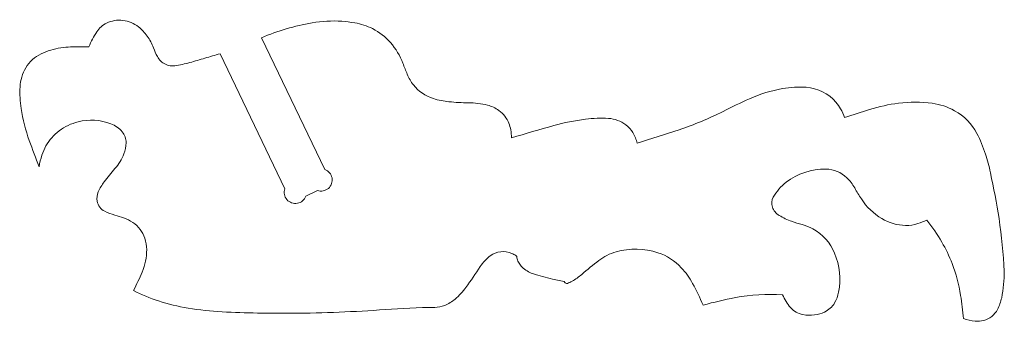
# Model space of a CAD drawing. Header units: centimetres. Extents: x -10 to 15.9, y -10.7 to 11.5.
# Tile 17 of 47: x 0.311 to 2.885, y -5.258 to -4.47. Entities that reach past the tile are written whole.
import ezdxf

# ---------------------------------------------------------------- set-up
doc = ezdxf.new("R2010")
doc.units = ezdxf.units.CM
doc.header["$MEASUREMENT"] = 0
doc.layers.add('Layer 1', color=7, linetype='Continuous')

msp = doc.modelspace()

# ---------------------------------------------------------------- linework, layer by layer
at = {"layer": 'Layer 1', "color": 18, "lineweight": 9}
msp.add_open_spline([(0.83458, -4.55912), (0.83458, -4.55912), (1.00406, -4.91155), (1.00406, -4.91155), (1.00406, -4.91155), (1.00064, -4.92132), (1.00269, -4.93217), (1.00943, -4.94001), (1.00943, -4.94001), (1.01618, -4.94786), (1.0266, -4.95151), (1.03676, -4.94959), (1.03676, -4.94959), (1.04693, -4.94767), (1.0553, -4.94048), (1.05872, -4.93071), (1.05872, -4.93071), (1.05872, -4.93071), (1.0893, -4.91601), (1.0893, -4.91601), (1.0893, -4.91601), (1.09906, -4.91943), (1.10991, -4.91738), (1.11775, -4.91064), (1.11775, -4.91064), (1.1256, -4.90389), (1.12925, -4.89347), (1.12733, -4.88331), (1.12733, -4.88331), (1.12541, -4.87314), (1.11822, -4.86477), (1.10845, -4.86135), (1.10845, -4.86135), (1.10845, -4.86135), (0.94297, -4.5173), (0.94297, -4.5173), (0.94297, -4.5173), (0.98534, -4.49919), (1.02967, -4.48605), (1.07507, -4.47816), (1.07507, -4.47816), (1.10072, -4.4737), (1.12683, -4.47239), (1.1528, -4.47426), (1.1528, -4.47426), (1.16419, -4.47507), (1.17554, -4.47642), (1.1868, -4.47829), (1.1868, -4.47829), (1.20292, -4.48097), (1.21855, -4.4861), (1.23312, -4.49348), (1.23312, -4.49348), (1.25099, -4.50254), (1.26699, -4.51492), (1.28023, -4.52995), (1.28023, -4.52995), (1.2942, -4.5458), (1.30521, -4.56404), (1.31271, -4.58378), (1.31271, -4.58378), (1.3164, -4.59348), (1.32021, -4.60312), (1.32414, -4.61272), (1.32414, -4.61272), (1.32822, -4.62264), (1.33366, -4.63195), (1.34031, -4.64036), (1.34031, -4.64036), (1.35364, -4.65722), (1.37172, -4.66969), (1.39222, -4.67615), (1.39222, -4.67615), (1.40553, -4.68035), (1.41925, -4.68312), (1.43314, -4.68441), (1.43314, -4.68441), (1.44993, -4.68598), (1.46677, -4.68687), (1.48362, -4.68708), (1.48362, -4.68708), (1.50052, -4.68729), (1.51735, -4.68939), (1.53378, -4.69333), (1.53378, -4.69333), (1.54452, -4.69591), (1.55466, -4.70059), (1.56359, -4.70709), (1.56359, -4.70709), (1.57526, -4.71558), (1.5843, -4.72722), (1.58965, -4.74062), (1.58965, -4.74062), (1.59182, -4.74606), (1.59344, -4.7517), (1.59449, -4.75746), (1.59449, -4.75746), (1.59579, -4.76451), (1.5965, -4.77166), (1.59664, -4.77883), (1.59664, -4.77883), (1.63328, -4.76736), (1.67013, -4.75659), (1.70718, -4.74652), (1.70718, -4.74652), (1.73445, -4.73911), (1.76219, -4.73356), (1.79021, -4.72991), (1.79021, -4.72991), (1.81008, -4.72732), (1.83015, -4.72665), (1.85014, -4.72792), (1.85014, -4.72792), (1.86657, -4.72897), (1.88234, -4.73478), (1.89552, -4.74464), (1.89552, -4.74464), (1.90283, -4.75012), (1.90903, -4.75693), (1.91381, -4.76471), (1.91381, -4.76471), (1.91912, -4.77335), (1.92292, -4.78283), (1.92505, -4.79275), (1.92505, -4.79275), (1.96168, -4.78132), (1.9982, -4.76956), (2.03462, -4.75748), (2.03462, -4.75748), (2.07404, -4.74441), (2.11245, -4.72847), (2.14955, -4.7098), (2.14955, -4.7098), (2.17253, -4.69823), (2.19574, -4.68715), (2.21918, -4.67655), (2.21918, -4.67655), (2.24666, -4.66413), (2.27559, -4.65518), (2.30528, -4.64991), (2.30528, -4.64991), (2.32566, -4.6463), (2.3464, -4.64516), (2.36705, -4.64653), (2.36705, -4.64653), (2.3972, -4.64853), (2.42527, -4.66266), (2.44486, -4.68567), (2.44486, -4.68567), (2.44941, -4.69102), (2.45345, -4.69679), (2.45691, -4.7029), (2.45691, -4.7029), (2.46106, -4.71022), (2.46463, -4.71786), (2.46758, -4.72575), (2.46758, -4.72575), (2.48928, -4.71841), (2.51107, -4.71135), (2.53294, -4.70456), (2.53294, -4.70456), (2.55769, -4.69689), (2.58307, -4.69139), (2.60877, -4.68813), (2.60877, -4.68813), (2.63794, -4.68444), (2.66746, -4.68454), (2.6966, -4.68843), (2.6966, -4.68843), (2.71709, -4.69117), (2.7369, -4.69769), (2.75501, -4.70766), (2.75501, -4.70766), (2.77977, -4.72131), (2.80001, -4.74192), (2.81319, -4.76694), (2.81319, -4.76694), (2.82229, -4.7842), (2.82982, -4.80224), (2.83569, -4.82084), (2.83569, -4.82084), (2.84076, -4.83689), (2.8451, -4.85316), (2.84869, -4.8696), (2.84869, -4.8696), (2.85737, -4.90934), (2.86486, -4.94933), (2.87117, -4.98951), (2.87117, -4.98951), (2.87831, -5.03509), (2.88267, -5.08108), (2.88422, -5.12719), (2.88422, -5.12719), (2.88499, -5.15031), (2.88294, -5.17344), (2.87809, -5.19606), (2.87809, -5.19606), (2.87581, -5.2067), (2.87214, -5.217), (2.86717, -5.22668), (2.86717, -5.22668), (2.85984, -5.24098), (2.84667, -5.25141), (2.83108, -5.25529), (2.83108, -5.25529), (2.82374, -5.25712), (2.81615, -5.25772), (2.80862, -5.25707), (2.80862, -5.25707), (2.79825, -5.25618), (2.78802, -5.25405), (2.77815, -5.25074), (2.77815, -5.25074), (2.77628, -5.2304), (2.77377, -5.21013), (2.77063, -5.18994), (2.77063, -5.18994), (2.7662, -5.16153), (2.75878, -5.13368), (2.74849, -5.10683), (2.74849, -5.10683), (2.74107, -5.08749), (2.7321, -5.06877), (2.72167, -5.05086), (2.72167, -5.05086), (2.71002, -5.03084), (2.69693, -5.01169), (2.68253, -4.99354), (2.68253, -4.99354), (2.67487, -4.99684), (2.66707, -4.99983), (2.65916, -5.00248), (2.65916, -5.00248), (2.64876, -5.00597), (2.63783, -5.00764), (2.62686, -5.00741), (2.62686, -5.00741), (2.60499, -5.00695), (2.5836, -5.0008), (2.56484, -4.98955), (2.56484, -4.98955), (2.54335, -4.97668), (2.52504, -4.95911), (2.5113, -4.93817), (2.5113, -4.93817), (2.50515, -4.9288), (2.4993, -4.91924), (2.49377, -4.90949), (2.49377, -4.90949), (2.48822, -4.8997), (2.48131, -4.89074), (2.47326, -4.88288), (2.47326, -4.88288), (2.45863, -4.86859), (2.43908, -4.86048), (2.41863, -4.86024), (2.41863, -4.86024), (2.38109, -4.85979), (2.34451, -4.87194), (2.31472, -4.89477), (2.31472, -4.89477), (2.30091, -4.90534), (2.28944, -4.91864), (2.281, -4.93385), (2.281, -4.93385), (2.27664, -4.94169), (2.27584, -4.95101), (2.2788, -4.95947), (2.2788, -4.95947), (2.28197, -4.96858), (2.28821, -4.97629), (2.29645, -4.9813), (2.29645, -4.9813), (2.30671, -4.98754), (2.31761, -4.99264), (2.32896, -4.99652), (2.32896, -4.99652), (2.3382, -4.99968), (2.34753, -5.00258), (2.35692, -5.00524), (2.35692, -5.00524), (2.36635, -5.0079), (2.37545, -5.01159), (2.38407, -5.01625), (2.38407, -5.01625), (2.40992, -5.03022), (2.43014, -5.05272), (2.44129, -5.07991), (2.44129, -5.07991), (2.45449, -5.11213), (2.45817, -5.14747), (2.45188, -5.18171), (2.45188, -5.18171), (2.45006, -5.19162), (2.44648, -5.20113), (2.44131, -5.20978), (2.44131, -5.20978), (2.43514, -5.22009), (2.42607, -5.22836), (2.41524, -5.23356), (2.41524, -5.23356), (2.4069, -5.23757), (2.39795, -5.24016), (2.38876, -5.24125), (2.38876, -5.24125), (2.37861, -5.24245), (2.36834, -5.24212), (2.35828, -5.24029), (2.35828, -5.24029), (2.34569, -5.23799), (2.33427, -5.23143), (2.32592, -5.22173), (2.32592, -5.22173), (2.31741, -5.21182), (2.31044, -5.20067), (2.30527, -5.18867), (2.30527, -5.18867), (2.26401, -5.18573), (2.22255, -5.18816), (2.18191, -5.19589), (2.18191, -5.19589), (2.15348, -5.2013), (2.12527, -5.20784), (2.09736, -5.21548), (2.09736, -5.21548), (2.08908, -5.19626), (2.07998, -5.1774), (2.07007, -5.15896), (2.07007, -5.15896), (2.06203, -5.144), (2.05209, -5.13013), (2.04051, -5.1177), (2.04051, -5.1177), (2.02369, -5.09966), (2.00258, -5.08619), (1.97914, -5.07854), (1.97914, -5.07854), (1.94378, -5.06701), (1.90582, -5.06621), (1.87002, -5.07625), (1.87002, -5.07625), (1.86169, -5.07858), (1.8536, -5.0817), (1.84586, -5.08557), (1.84586, -5.08557), (1.83847, -5.08926), (1.83146, -5.09368), (1.82495, -5.09877), (1.82495, -5.09877), (1.80979, -5.11059), (1.7949, -5.12275), (1.78027, -5.13522), (1.78027, -5.13522), (1.77238, -5.14196), (1.76391, -5.14798), (1.75496, -5.15322), (1.75496, -5.15322), (1.75104, -5.15551), (1.74689, -5.15736), (1.74256, -5.15873), (1.74256, -5.15873), (1.73971, -5.15964), (1.7366, -5.15837), (1.73519, -5.15573), (1.73519, -5.15573), (1.73506, -5.15548), (1.73498, -5.1552), (1.73496, -5.15491), (1.73496, -5.15491), (1.73494, -5.15462), (1.7348, -5.15435), (1.73457, -5.15415), (1.73457, -5.15415), (1.73457, -5.15415), (1.70409, -5.14747), (1.70409, -5.14747), (1.70409, -5.14747), (1.6866, -5.14344), (1.6693, -5.13865), (1.65223, -5.13312), (1.65223, -5.13312), (1.64174, -5.12973), (1.63219, -5.12394), (1.62434, -5.11622), (1.62434, -5.11622), (1.62124, -5.11317), (1.61854, -5.10975), (1.6163, -5.10604), (1.6163, -5.10604), (1.61415, -5.10246), (1.61247, -5.09863), (1.61131, -5.09462), (1.61131, -5.09462), (1.61087, -5.09311), (1.61063, -5.09155), (1.61059, -5.08998), (1.61059, -5.08998), (1.61057, -5.08912), (1.61029, -5.08828), (1.60979, -5.08758), (1.60979, -5.08758), (1.60935, -5.08696), (1.60878, -5.08644), (1.60812, -5.08606), (1.60812, -5.08606), (1.60454, -5.08399), (1.60085, -5.08212), (1.59707, -5.08045), (1.59707, -5.08045), (1.57865, -5.07236), (1.55732, -5.07477), (1.54118, -5.08679), (1.54118, -5.08679), (1.53078, -5.09453), (1.52185, -5.10405), (1.51478, -5.11492), (1.51478, -5.11492), (1.50282, -5.13333), (1.49039, -5.15143), (1.47752, -5.16922), (1.47752, -5.16922), (1.46937, -5.18048), (1.45986, -5.1907), (1.44921, -5.19965), (1.44921, -5.19965), (1.44106, -5.2065), (1.43188, -5.21204), (1.42202, -5.21606), (1.42202, -5.21606), (1.41374, -5.21944), (1.40491, -5.22124), (1.39597, -5.22137), (1.39597, -5.22137), (1.35269, -5.22201), (1.30944, -5.22391), (1.26627, -5.22707), (1.26627, -5.22707), (1.1861, -5.23294), (1.10575, -5.23617), (1.02536, -5.23676), (1.02536, -5.23676), (0.96363, -5.23721), (0.90189, -5.23594), (0.84023, -5.23294), (0.84023, -5.23294), (0.81035, -5.23149), (0.78057, -5.22831), (0.75106, -5.22342), (0.75106, -5.22342), (0.72472, -5.21906), (0.69874, -5.21276), (0.67334, -5.20456), (0.67334, -5.20456), (0.65098, -5.19735), (0.62927, -5.18826), (0.60844, -5.1774), (0.60844, -5.1774), (0.61643, -5.16152), (0.62395, -5.1454), (0.63099, -5.12908), (0.63099, -5.12908), (0.63897, -5.11058), (0.64302, -5.09064), (0.64288, -5.0705), (0.64288, -5.0705), (0.64282, -5.06049), (0.64116, -5.05055), (0.63798, -5.04105), (0.63798, -5.04105), (0.63231, -5.02414), (0.62127, -5.00954), (0.60654, -4.99948), (0.60654, -4.99948), (0.59915, -4.99443), (0.5911, -4.99044), (0.58261, -4.98762), (0.58261, -4.98762), (0.57497, -4.98509), (0.56728, -4.98269), (0.55956, -4.98045), (0.55956, -4.98045), (0.55049, -4.97781), (0.54164, -4.97443), (0.53312, -4.97035), (0.53312, -4.97035), (0.52258, -4.96529), (0.51514, -4.95543), (0.51316, -4.94391), (0.51316, -4.94391), (0.51175, -4.93568), (0.51286, -4.92721), (0.51633, -4.91963), (0.51633, -4.91963), (0.52051, -4.91053), (0.5256, -4.90188), (0.53153, -4.89382), (0.53153, -4.89382), (0.54043, -4.88173), (0.5499, -4.87008), (0.55991, -4.85889), (0.55991, -4.85889), (0.57, -4.84763), (0.57796, -4.83463), (0.58342, -4.82053), (0.58342, -4.82053), (0.58701, -4.81126), (0.58891, -4.80143), (0.58903, -4.79149), (0.58903, -4.79149), (0.58916, -4.78103), (0.58552, -4.77087), (0.57877, -4.76288), (0.57877, -4.76288), (0.57079, -4.75343), (0.56054, -4.74616), (0.54898, -4.74175), (0.54898, -4.74175), (0.52168, -4.73135), (0.49186, -4.72958), (0.46352, -4.7367), (0.46352, -4.7367), (0.44563, -4.7412), (0.42882, -4.74921), (0.41406, -4.76028), (0.41406, -4.76028), (0.39991, -4.77089), (0.38813, -4.78434), (0.37947, -4.79976), (0.37947, -4.79976), (0.37514, -4.80746), (0.37157, -4.81556), (0.36882, -4.82396), (0.36882, -4.82396), (0.36557, -4.83383), (0.36315, -4.84395), (0.36158, -4.85423), (0.36158, -4.85423), (0.35266, -4.83159), (0.34412, -4.80881), (0.33596, -4.78589), (0.33596, -4.78589), (0.32625, -4.75863), (0.31912, -4.73051), (0.31466, -4.70192), (0.31466, -4.70192), (0.31176, -4.68333), (0.31078, -4.6645), (0.31171, -4.64571), (0.31171, -4.64571), (0.31259, -4.62807), (0.31774, -4.6109), (0.3267, -4.59568), (0.3267, -4.59568), (0.33608, -4.57975), (0.35007, -4.56703), (0.36682, -4.5592), (0.36682, -4.5592), (0.38318, -4.55155), (0.40058, -4.54632), (0.41844, -4.54368), (0.41844, -4.54368), (0.42692, -4.54242), (0.43545, -4.54162), (0.44401, -4.54128), (0.44401, -4.54128), (0.4599, -4.54064), (0.47581, -4.54046), (0.49172, -4.54073), (0.49172, -4.54073), (0.49754, -4.52712), (0.50448, -4.51401), (0.51245, -4.50154), (0.51245, -4.50154), (0.51861, -4.4919), (0.52733, -4.48415), (0.53763, -4.47915), (0.53763, -4.47915), (0.55103, -4.47265), (0.56603, -4.4701), (0.58083, -4.47181), (0.58083, -4.47181), (0.59568, -4.47352), (0.60973, -4.47941), (0.62136, -4.4888), (0.62136, -4.4888), (0.63, -4.49578), (0.63767, -4.5039), (0.64415, -4.51292), (0.64415, -4.51292), (0.65091, -4.52234), (0.65643, -4.53259), (0.66058, -4.54342), (0.66058, -4.54342), (0.66355, -4.55119), (0.66695, -4.55879), (0.67076, -4.56619), (0.67076, -4.56619), (0.67533, -4.57508), (0.68266, -4.58223), (0.69166, -4.58657), (0.69166, -4.58657), (0.69939, -4.5903), (0.70807, -4.59162), (0.71656, -4.59035), (0.71656, -4.59035), (0.7297, -4.58839), (0.74271, -4.58562), (0.75552, -4.58207), (0.75552, -4.58207), (0.76874, -4.5784), (0.78192, -4.57458), (0.79505, -4.57062), (0.79505, -4.57062), (0.80819, -4.56665), (0.82136, -4.56282), (0.83458, -4.55912)], degree=3, knots=[0, 0, 0, 0, 0.0064516, 0.0064516, 0.0064516, 0.0064516, 0.0129032, 0.0129032, 0.0129032, 0.0129032, 0.0193548, 0.0193548, 0.0193548, 0.0193548, 0.0258065, 0.0258065, 0.0258065, 0.0258065, 0.0322581, 0.0322581, 0.0322581, 0.0322581, 0.0387097, 0.0387097, 0.0387097, 0.0387097, 0.0451613, 0.0451613, 0.0451613, 0.0451613, 0.0516129, 0.0516129, 0.0516129, 0.0516129, 0.0580645, 0.0580645, 0.0580645, 0.0580645, 0.0645161, 0.0645161, 0.0645161, 0.0645161, 0.0709677, 0.0709677, 0.0709677, 0.0709677, 0.0774194, 0.0774194, 0.0774194, 0.0774194, 0.083871, 0.083871, 0.083871, 0.083871, 0.0903226, 0.0903226, 0.0903226, 0.0903226, 0.0967742, 0.0967742, 0.0967742, 0.0967742, 0.1032258, 0.1032258, 0.1032258, 0.1032258, 0.1096774, 0.1096774, 0.1096774, 0.1096774, 0.116129, 0.116129, 0.116129, 0.116129, 0.1225806, 0.1225806, 0.1225806, 0.1225806, 0.1290323, 0.1290323, 0.1290323, 0.1290323, 0.1354839, 0.1354839, 0.1354839, 0.1354839, 0.1419355, 0.1419355, 0.1419355, 0.1419355, 0.1483871, 0.1483871, 0.1483871, 0.1483871, 0.1548387, 0.1548387, 0.1548387, 0.1548387, 0.1612903, 0.1612903, 0.1612903, 0.1612903, 0.1677419, 0.1677419, 0.1677419, 0.1677419, 0.1741935, 0.1741935, 0.1741935, 0.1741935, 0.1806452, 0.1806452, 0.1806452, 0.1806452, 0.1870968, 0.1870968, 0.1870968, 0.1870968, 0.1935484, 0.1935484, 0.1935484, 0.1935484, 0.2, 0.2, 0.2, 0.2, 0.2064516, 0.2064516, 0.2064516, 0.2064516, 0.2129032, 0.2129032, 0.2129032, 0.2129032, 0.2193548, 0.2193548, 0.2193548, 0.2193548, 0.2258065, 0.2258065, 0.2258065, 0.2258065, 0.2322581, 0.2322581, 0.2322581, 0.2322581, 0.2387097, 0.2387097, 0.2387097, 0.2387097, 0.2451613, 0.2451613, 0.2451613, 0.2451613, 0.2516129, 0.2516129, 0.2516129, 0.2516129, 0.2580645, 0.2580645, 0.2580645, 0.2580645, 0.2645161, 0.2645161, 0.2645161, 0.2645161, 0.2709677, 0.2709677, 0.2709677, 0.2709677, 0.2774194, 0.2774194, 0.2774194, 0.2774194, 0.283871, 0.283871, 0.283871, 0.283871, 0.2903226, 0.2903226, 0.2903226, 0.2903226, 0.2967742, 0.2967742, 0.2967742, 0.2967742, 0.3032258, 0.3032258, 0.3032258, 0.3032258, 0.3096774, 0.3096774, 0.3096774, 0.3096774, 0.316129, 0.316129, 0.316129, 0.316129, 0.3225806, 0.3225806, 0.3225806, 0.3225806, 0.3290323, 0.3290323, 0.3290323, 0.3290323, 0.3354839, 0.3354839, 0.3354839, 0.3354839, 0.3419355, 0.3419355, 0.3419355, 0.3419355, 0.3483871, 0.3483871, 0.3483871, 0.3483871, 0.3548387, 0.3548387, 0.3548387, 0.3548387, 0.3612903, 0.3612903, 0.3612903, 0.3612903, 0.3677419, 0.3677419, 0.3677419, 0.3677419, 0.3741935, 0.3741935, 0.3741935, 0.3741935, 0.3806452, 0.3806452, 0.3806452, 0.3806452, 0.3870968, 0.3870968, 0.3870968, 0.3870968, 0.3935484, 0.3935484, 0.3935484, 0.3935484, 0.4, 0.4, 0.4, 0.4, 0.4064516, 0.4064516, 0.4064516, 0.4064516, 0.4129032, 0.4129032, 0.4129032, 0.4129032, 0.4193548, 0.4193548, 0.4193548, 0.4193548, 0.4258065, 0.4258065, 0.4258065, 0.4258065, 0.4322581, 0.4322581, 0.4322581, 0.4322581, 0.4387097, 0.4387097, 0.4387097, 0.4387097, 0.4451613, 0.4451613, 0.4451613, 0.4451613, 0.4516129, 0.4516129, 0.4516129, 0.4516129, 0.4580645, 0.4580645, 0.4580645, 0.4580645, 0.4645161, 0.4645161, 0.4645161, 0.4645161, 0.4709677, 0.4709677, 0.4709677, 0.4709677, 0.4774194, 0.4774194, 0.4774194, 0.4774194, 0.483871, 0.483871, 0.483871, 0.483871, 0.4903226, 0.4903226, 0.4903226, 0.4903226, 0.4967742, 0.4967742, 0.4967742, 0.4967742, 0.5032258, 0.5032258, 0.5032258, 0.5032258, 0.5096774, 0.5096774, 0.5096774, 0.5096774, 0.516129, 0.516129, 0.516129, 0.516129, 0.5225806, 0.5225806, 0.5225806, 0.5225806, 0.5290323, 0.5290323, 0.5290323, 0.5290323, 0.5354839, 0.5354839, 0.5354839, 0.5354839, 0.5419355, 0.5419355, 0.5419355, 0.5419355, 0.5483871, 0.5483871, 0.5483871, 0.5483871, 0.5548387, 0.5548387, 0.5548387, 0.5548387, 0.5612903, 0.5612903, 0.5612903, 0.5612903, 0.5677419, 0.5677419, 0.5677419, 0.5677419, 0.5741935, 0.5741935, 0.5741935, 0.5741935, 0.5806452, 0.5806452, 0.5806452, 0.5806452, 0.5870968, 0.5870968, 0.5870968, 0.5870968, 0.5935484, 0.5935484, 0.5935484, 0.5935484, 0.6, 0.6, 0.6, 0.6, 0.6064516, 0.6064516, 0.6064516, 0.6064516, 0.6129032, 0.6129032, 0.6129032, 0.6129032, 0.6193548, 0.6193548, 0.6193548, 0.6193548, 0.6258065, 0.6258065, 0.6258065, 0.6258065, 0.6322581, 0.6322581, 0.6322581, 0.6322581, 0.6387097, 0.6387097, 0.6387097, 0.6387097, 0.6451613, 0.6451613, 0.6451613, 0.6451613, 0.6516129, 0.6516129, 0.6516129, 0.6516129, 0.6580645, 0.6580645, 0.6580645, 0.6580645, 0.6645161, 0.6645161, 0.6645161, 0.6645161, 0.6709677, 0.6709677, 0.6709677, 0.6709677, 0.6774194, 0.6774194, 0.6774194, 0.6774194, 0.683871, 0.683871, 0.683871, 0.683871, 0.6903226, 0.6903226, 0.6903226, 0.6903226, 0.6967742, 0.6967742, 0.6967742, 0.6967742, 0.7032258, 0.7032258, 0.7032258, 0.7032258, 0.7096774, 0.7096774, 0.7096774, 0.7096774, 0.716129, 0.716129, 0.716129, 0.716129, 0.7225806, 0.7225806, 0.7225806, 0.7225806, 0.7290323, 0.7290323, 0.7290323, 0.7290323, 0.7354839, 0.7354839, 0.7354839, 0.7354839, 0.7419355, 0.7419355, 0.7419355, 0.7419355, 0.7483871, 0.7483871, 0.7483871, 0.7483871, 0.7548387, 0.7548387, 0.7548387, 0.7548387, 0.7612903, 0.7612903, 0.7612903, 0.7612903, 0.7677419, 0.7677419, 0.7677419, 0.7677419, 0.7741935, 0.7741935, 0.7741935, 0.7741935, 0.7806452, 0.7806452, 0.7806452, 0.7806452, 0.7870968, 0.7870968, 0.7870968, 0.7870968, 0.7935484, 0.7935484, 0.7935484, 0.7935484, 0.8, 0.8, 0.8, 0.8, 0.8064516, 0.8064516, 0.8064516, 0.8064516, 0.8129032, 0.8129032, 0.8129032, 0.8129032, 0.8193548, 0.8193548, 0.8193548, 0.8193548, 0.8258065, 0.8258065, 0.8258065, 0.8258065, 0.8322581, 0.8322581, 0.8322581, 0.8322581, 0.8387097, 0.8387097, 0.8387097, 0.8387097, 0.8451613, 0.8451613, 0.8451613, 0.8451613, 0.8516129, 0.8516129, 0.8516129, 0.8516129, 0.8580645, 0.8580645, 0.8580645, 0.8580645, 0.8645161, 0.8645161, 0.8645161, 0.8645161, 0.8709677, 0.8709677, 0.8709677, 0.8709677, 0.8774194, 0.8774194, 0.8774194, 0.8774194, 0.883871, 0.883871, 0.883871, 0.883871, 0.8903226, 0.8903226, 0.8903226, 0.8903226, 0.8967742, 0.8967742, 0.8967742, 0.8967742, 0.9032258, 0.9032258, 0.9032258, 0.9032258, 0.9096774, 0.9096774, 0.9096774, 0.9096774, 0.916129, 0.916129, 0.916129, 0.916129, 0.9225806, 0.9225806, 0.9225806, 0.9225806, 0.9290323, 0.9290323, 0.9290323, 0.9290323, 0.9354839, 0.9354839, 0.9354839, 0.9354839, 0.9419355, 0.9419355, 0.9419355, 0.9419355, 0.9483871, 0.9483871, 0.9483871, 0.9483871, 0.9548387, 0.9548387, 0.9548387, 0.9548387, 0.9612903, 0.9612903, 0.9612903, 0.9612903, 0.9677419, 0.9677419, 0.9677419, 0.9677419, 0.9741935, 0.9741935, 0.9741935, 0.9741935, 0.9806452, 0.9806452, 0.9806452, 0.9806452, 0.9870968, 0.9870968, 0.9870968, 0.9870968, 1, 1, 1, 1], dxfattribs=at)

doc.saveas('drawing.dxf')
